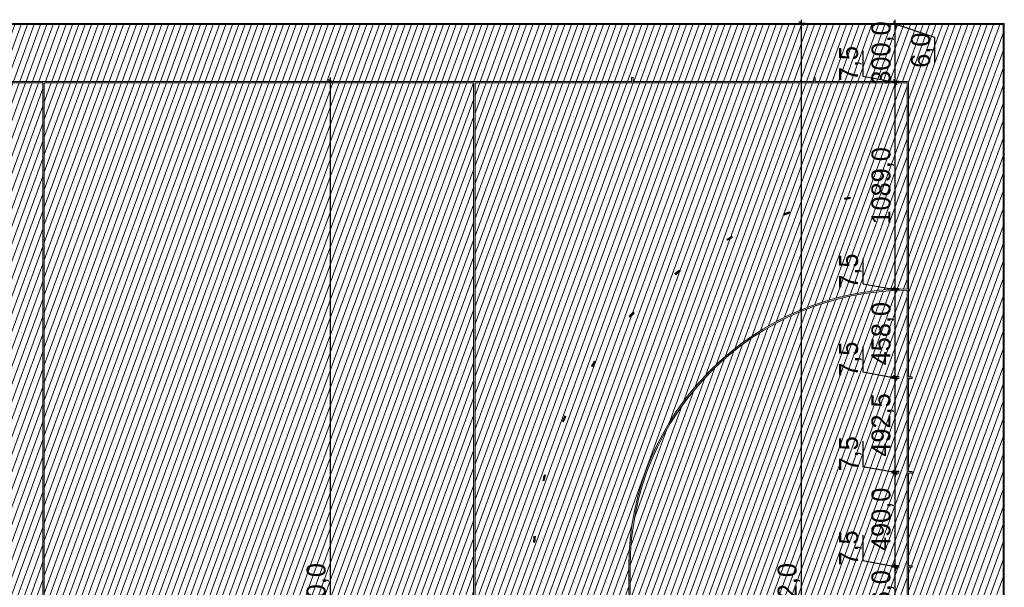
# Model space of a CAD drawing. Header units: millimetres. Extents: x 1962 to 3194, y -795 to -219.
# Tile 199 of 256: x 2516 to 2569, y -353 to -323. Entities that reach past the tile are written whole.
import ezdxf

# ---------------------------------------------------------------- set-up
doc = ezdxf.new("R2010")
doc.units = ezdxf.units.MM
doc.layers.get('0').update_dxf_attribs({"lineweight": 5})
doc.layers.get('Defpoints').update_dxf_attribs({"lineweight": 9})
for name, color, linetype, lineweight in [('A_boisko kolory', 78, 'Continuous', 9), ('A_boisko linie gry', 56, 'Continuous', 9), ('A_boisko wyposażenie', 40, 'Continuous', 9), ('A_hatch nawierzchnia', 253, 'Continuous', 9), ('A_wymiary boisko', 64, 'Continuous', 9)]:
    doc.layers.add(name, color=color, linetype=linetype, lineweight=lineweight)
doc.styles.add('wymiary pzt', font='txt')
doc.dimstyles.new('wymiary boisko', dxfattribs={"dimtxt": 1, "dimasz": 0.2, "dimexe": 0.2, "dimexo": 0.2, "dimgap": 0.05, "dimtad": 1, "dimdec": 1, "dimlfac": 100, "dimzin": 0, "dimtxsty": 'wymiary pzt', "dimblk": 'OBLIQUE', "dimcen": 1, "dimdle": 0.2, "dimadec": 1, "dimazin": 0, "dimtfac": 1, "dimtmove": 0, "dimatfit": 3, "dimfxl": 0, "dimarcsym": 0})
pattern_1 = [(69.978194, (262.56172, -750.5602), (-0.298311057, 0.108704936), [])]

# ---------------------------------------------------------------- blocks, each defined once
blk = doc.blocks.new('zw$62AA')
at = {"layer": 'A_boisko linie gry'}
for p, q in [((49.663, 4.075), (49.663, 58.925)), ((49.737, 4.075), (49.737, 58.925)), ((72.425, 4.075), (72.425, 58.925)), ((72.5, 4.075), (72.5, 58.925)), ((80.77, 59.2), (80.77, 59)), ((80.77, 59.2), (80.845, 59.2)), ((80.845, 59.2), (80.845, 59)), ((90.4, 59.2), (90.4, 59)), ((90.4, 59.2), (90.475, 59.2)), ((90.475, 59.2), (90.475, 59)), ((92.014, 52.831), (92.027, 52.757)), ((92.31, 52.879), (92.322, 52.805)), ((89.103, 52.106), (89.127, 52.035)), ((88.819, 52.009), (88.844, 51.938)), ((85.805, 50.668), (85.841, 50.602)), ((86.069, 50.811), (86.104, 50.744)), ((83.292, 49.029), (83.338, 48.969)), ((83.056, 48.845), (83.102, 48.786)), ((80.648, 46.59), (80.703, 46.539)), ((80.851, 46.811), (80.905, 46.76)), ((78.811, 44.217), (78.874, 44.176)), ((78.648, 43.966), (78.711, 43.925)), ((95.6, 43.38), (95.4, 43.38)), ((95.6, 43.305), (95.4, 43.305)), ((95.6, 43.38), (95.6, 43.305)), ((77.231, 41.321), (77.3, 41.291)), ((77.112, 41.046), (77.181, 41.017)), ((76.155, 38.203), (76.228, 38.184)), ((95.6, 38.38), (95.4, 38.38)), ((95.6, 38.305), (95.4, 38.305)), ((95.6, 38.38), (95.6, 38.305)), ((76.083, 37.912), (76.156, 37.894)), ((75.612, 34.949), (75.686, 34.943)), ((75.589, 34.65), (75.664, 34.645)), ((95.6, 33.405), (95.4, 33.405)), ((95.6, 33.33), (95.4, 33.33))]:
    blk.add_line(p, q, dxfattribs=at)
for points in [[(-1.06, 62.06), (100.46, 62.06), (100.46, 0.94), (-1.06, 0.94)], [(-1, 62), (100.4, 62), (100.4, 1), (-1, 1)]]:
    blk.add_lwpolyline(points, close=True, dxfattribs=at)
for points in [[(49.7, 59), (18.63, 59)], [(49.663, 58.925), (26.975, 58.925)], [(49.7, 59), (80.77, 59)], [(49.737, 58.925), (72.425, 58.925)], [(72.5, 58.925), (95.325, 58.925), (95.325, 48.035)], [(80.845, 59), (90.4, 59)], [(90.475, 59), (95.4, 59), (95.4, 43.38)], [(95.325, 47.96), (95.325, 15.04)], [(95.4, 43.305), (95.4, 38.38)], [(95.4, 38.305), (95.4, 33.405)], [(95.4, 33.33), (95.4, 29.67)], [(95.6, 33.405), (95.6, 33.33)]]:
    blk.add_lwpolyline(points, dxfattribs=at)
for points in [[(92.31, 52.879, 0.003792), (92.014, 52.831)], [(92.322, 52.805, 0.003792), (92.027, 52.757)], [(89.103, 52.106, 0.003792), (88.819, 52.009)], [(89.127, 52.035, 0.003792), (88.844, 51.938)], [(86.069, 50.811, 0.003792), (85.805, 50.668)], [(86.104, 50.744, 0.003792), (85.841, 50.602)], [(83.292, 49.029, 0.003792), (83.056, 48.845)], [(83.338, 48.969, 0.003792), (83.102, 48.786)], [(95.325, 14.965, -0.414211), (80.62, 29.67), (80.62, 33.33, -0.414211), (95.325, 48.035)], [(95.325, 15.04, -0.41421), (80.695, 29.67), (80.695, 33.33, -0.41421), (95.325, 47.96)], [(80.851, 46.811, 0.003792), (80.648, 46.59)], [(80.905, 46.76, 0.003792), (80.703, 46.539)], [(78.811, 44.217, 0.003792), (78.648, 43.966)], [(78.874, 44.176, 0.003792), (78.711, 43.925)], [(77.231, 41.321, 0.003792), (77.112, 41.046)], [(77.3, 41.291, 0.003792), (77.181, 41.017)], [(76.155, 38.203, 0.003792), (76.083, 37.912)], [(76.228, 38.184, 0.003792), (76.156, 37.894)], [(75.612, 34.949, 0.003792), (75.589, 34.65)], [(75.686, 34.943, 0.003792), (75.664, 34.645)]]:
    blk.add_lwpolyline(points, format="xyb", dxfattribs=at)
blk = doc.blocks.new('_Oblique')
at = {"color": 0, "linetype": 'ByBlock', "lineweight": -2}
blk.add_line((-0.5, -0.5), (0.5, 0.5), dxfattribs=at)
blk = doc.blocks.new('*D233')
at = {"layer": 'A_wymiary boisko', "color": 0, "lineweight": -2}
for p, q in [((2562.953, -351.544), (2562.553, -351.544)), ((2562.753, -355.404), (2562.753, -351.344)), ((2562.953, -355.204), (2562.553, -355.204))]:
    blk.add_line(p, q, dxfattribs=at)
at = {"layer": 'Defpoints', "color": 0}
for p in [(2562.753, -351.544), (2563.451, -351.544), (2563.451, -355.204)]:
    blk.add_point(p, dxfattribs=at)
at = {"layer": 'A_wymiary boisko', "color": 0, "lineweight": -2, "xscale": 0.2, "yscale": 0.2, "zscale": 0.2}
for p, rotation in [((2562.753, -351.544), 90), ((2562.753, -355.204), 270)]:
    blk.add_blockref('_Oblique', p, dxfattribs=dict(at, rotation=rotation))
at = {"layer": 'A_wymiary boisko', "color": 0, "insert": (2562.085, -353.374), "char_height": 1, "attachment_point": 5, "rotation": 90, "style": 'wymiary pzt'}
blk.add_mtext('366,0', dxfattribs=at)
blk = doc.blocks.new('*D234')
at = {"layer": 'A_wymiary boisko', "color": 0, "lineweight": -2}
for p, q in [((2561.041, -349.86), (2561.041, -351.2)), ((2561.041, -351.2), (2562.753, -351.506)), ((2562.953, -351.469), (2562.553, -351.469)), ((2562.953, -351.544), (2562.553, -351.544)), ((2562.753, -351.469), (2562.753, -351.269)), ((2562.753, -351.544), (2562.753, -351.469)), ((2562.753, -351.544), (2562.753, -351.744))]:
    blk.add_line(p, q, dxfattribs=at)
at = {"layer": 'Defpoints', "color": 0}
for p in [(2562.753, -351.469), (2563.451, -351.469), (2563.451, -351.544)]:
    blk.add_point(p, dxfattribs=at)
at = {"layer": 'A_wymiary boisko', "color": 0, "lineweight": -2, "xscale": 0.2, "yscale": 0.2, "zscale": 0.2}
for p, rotation in [((2562.753, -351.469), 270), ((2562.753, -351.544), 90)]:
    blk.add_blockref('_Oblique', p, dxfattribs=dict(at, rotation=rotation))
at = {"layer": 'A_wymiary boisko', "color": 0, "insert": (2560.378, -350.53), "char_height": 1, "attachment_point": 5, "rotation": 90, "style": 'wymiary pzt'}
blk.add_mtext('7,5', dxfattribs=at)
blk = doc.blocks.new('*D235')
at = {"layer": 'A_wymiary boisko', "color": 0, "lineweight": -2}
for p, q in [((2562.753, -351.669), (2562.753, -346.369)), ((2562.953, -346.569), (2562.553, -346.569)), ((2562.953, -351.469), (2562.553, -351.469))]:
    blk.add_line(p, q, dxfattribs=at)
at = {"layer": 'Defpoints', "color": 0}
for p in [(2562.753, -346.569), (2563.451, -346.569), (2563.451, -351.469)]:
    blk.add_point(p, dxfattribs=at)
at = {"layer": 'A_wymiary boisko', "color": 0, "lineweight": -2, "xscale": 0.2, "yscale": 0.2, "zscale": 0.2}
for p, rotation in [((2562.753, -346.569), 90), ((2562.753, -351.469), 270)]:
    blk.add_blockref('_Oblique', p, dxfattribs=dict(at, rotation=rotation))
at = {"layer": 'A_wymiary boisko', "color": 0, "insert": (2562.085, -349.019), "char_height": 1, "attachment_point": 5, "rotation": 90, "style": 'wymiary pzt'}
blk.add_mtext('490,0', dxfattribs=at)
blk = doc.blocks.new('*D236')
at = {"layer": 'A_wymiary boisko', "color": 0, "lineweight": -2}
for p, q in [((2561.041, -344.885), (2561.041, -346.225)), ((2561.041, -346.225), (2562.753, -346.531)), ((2562.753, -346.494), (2562.753, -346.294)), ((2562.953, -346.494), (2562.553, -346.494)), ((2562.953, -346.569), (2562.553, -346.569)), ((2562.753, -346.569), (2562.753, -346.494)), ((2562.753, -346.569), (2562.753, -346.769))]:
    blk.add_line(p, q, dxfattribs=at)
at = {"layer": 'Defpoints', "color": 0}
for p in [(2562.753, -346.494), (2563.451, -346.494), (2563.451, -346.569)]:
    blk.add_point(p, dxfattribs=at)
at = {"layer": 'A_wymiary boisko', "color": 0, "lineweight": -2, "xscale": 0.2, "yscale": 0.2, "zscale": 0.2}
for p, rotation in [((2562.753, -346.494), 270), ((2562.753, -346.569), 90)]:
    blk.add_blockref('_Oblique', p, dxfattribs=dict(at, rotation=rotation))
at = {"layer": 'A_wymiary boisko', "color": 0, "insert": (2560.378, -345.555), "char_height": 1, "attachment_point": 5, "rotation": 90, "style": 'wymiary pzt'}
blk.add_mtext('7,5', dxfattribs=at)
blk = doc.blocks.new('*D237')
at = {"layer": 'A_wymiary boisko', "color": 0, "lineweight": -2}
for p, q in [((2562.953, -341.569), (2562.553, -341.569)), ((2562.753, -346.694), (2562.753, -341.369)), ((2562.953, -346.494), (2562.553, -346.494))]:
    blk.add_line(p, q, dxfattribs=at)
at = {"layer": 'Defpoints', "color": 0}
for p in [(2562.753, -341.569), (2563.451, -341.569), (2563.451, -346.494)]:
    blk.add_point(p, dxfattribs=at)
at = {"layer": 'A_wymiary boisko', "color": 0, "lineweight": -2, "xscale": 0.2, "yscale": 0.2, "zscale": 0.2}
for p, rotation in [((2562.753, -341.569), 90), ((2562.753, -346.494), 270)]:
    blk.add_blockref('_Oblique', p, dxfattribs=dict(at, rotation=rotation))
at = {"layer": 'A_wymiary boisko', "color": 0, "insert": (2562.085, -344.031), "char_height": 1, "attachment_point": 5, "rotation": 90, "style": 'wymiary pzt'}
blk.add_mtext('492,5', dxfattribs=at)
blk = doc.blocks.new('*D238')
at = {"layer": 'A_wymiary boisko', "color": 0, "lineweight": -2}
for p, q in [((2561.041, -339.885), (2561.041, -341.225)), ((2561.041, -341.225), (2562.753, -341.531)), ((2562.953, -341.494), (2562.553, -341.494)), ((2562.953, -341.569), (2562.553, -341.569)), ((2562.753, -341.494), (2562.753, -341.294)), ((2562.753, -341.569), (2562.753, -341.494)), ((2562.753, -341.569), (2562.753, -341.769))]:
    blk.add_line(p, q, dxfattribs=at)
at = {"layer": 'Defpoints', "color": 0}
for p in [(2562.753, -341.494), (2563.451, -341.494), (2563.451, -341.569)]:
    blk.add_point(p, dxfattribs=at)
at = {"layer": 'A_wymiary boisko', "color": 0, "lineweight": -2, "xscale": 0.2, "yscale": 0.2, "zscale": 0.2}
for p, rotation in [((2562.753, -341.494), 270), ((2562.753, -341.569), 90)]:
    blk.add_blockref('_Oblique', p, dxfattribs=dict(at, rotation=rotation))
at = {"layer": 'A_wymiary boisko', "color": 0, "insert": (2560.378, -340.555), "char_height": 1, "attachment_point": 5, "rotation": 90, "style": 'wymiary pzt'}
blk.add_mtext('7,5', dxfattribs=at)
blk = doc.blocks.new('*D239')
at = {"layer": 'A_wymiary boisko', "color": 0, "lineweight": -2}
for p, q in [((2562.953, -336.914), (2562.553, -336.914)), ((2562.753, -341.694), (2562.753, -336.714)), ((2562.953, -341.494), (2562.553, -341.494))]:
    blk.add_line(p, q, dxfattribs=at)
at = {"layer": 'Defpoints', "color": 0}
for p in [(2562.753, -336.914), (2563.376, -336.914), (2563.451, -341.494)]:
    blk.add_point(p, dxfattribs=at)
at = {"layer": 'A_wymiary boisko', "color": 0, "lineweight": -2, "xscale": 0.2, "yscale": 0.2, "zscale": 0.2}
for p, rotation in [((2562.753, -336.914), 90), ((2562.753, -341.494), 270)]:
    blk.add_blockref('_Oblique', p, dxfattribs=dict(at, rotation=rotation))
at = {"layer": 'A_wymiary boisko', "color": 0, "insert": (2562.085, -339.204), "char_height": 1, "attachment_point": 5, "rotation": 90, "style": 'wymiary pzt'}
blk.add_mtext('458,0', dxfattribs=at)
blk = doc.blocks.new('*D240')
at = {"layer": 'A_wymiary boisko', "color": 0, "lineweight": -2}
for p, q in [((2561.041, -335.231), (2561.041, -336.57)), ((2561.041, -336.57), (2562.753, -336.876)), ((2562.953, -336.839), (2562.553, -336.839)), ((2562.953, -336.914), (2562.553, -336.914)), ((2562.753, -336.839), (2562.753, -336.639)), ((2562.753, -336.914), (2562.753, -336.839)), ((2562.753, -336.914), (2562.753, -337.114))]:
    blk.add_line(p, q, dxfattribs=at)
at = {"layer": 'Defpoints', "color": 0}
for p in [(2562.753, -336.839), (2563.376, -336.839), (2563.376, -336.914)]:
    blk.add_point(p, dxfattribs=at)
at = {"layer": 'A_wymiary boisko', "color": 0, "lineweight": -2, "xscale": 0.2, "yscale": 0.2, "zscale": 0.2}
for p, rotation in [((2562.753, -336.839), 270), ((2562.753, -336.914), 90)]:
    blk.add_blockref('_Oblique', p, dxfattribs=dict(at, rotation=rotation))
at = {"layer": 'A_wymiary boisko', "color": 0, "insert": (2560.378, -335.9), "char_height": 1, "attachment_point": 5, "rotation": 90, "style": 'wymiary pzt'}
blk.add_mtext('7,5', dxfattribs=at)
blk = doc.blocks.new('*D241')
at = {"layer": 'A_wymiary boisko', "color": 0, "lineweight": -2}
for p, q in [((2562.953, -325.949), (2562.553, -325.949)), ((2562.753, -337.039), (2562.753, -325.749)), ((2562.953, -336.839), (2562.553, -336.839))]:
    blk.add_line(p, q, dxfattribs=at)
at = {"layer": 'Defpoints', "color": 0}
for p in [(2562.753, -325.949), (2563.376, -325.949), (2563.376, -336.839)]:
    blk.add_point(p, dxfattribs=at)
at = {"layer": 'A_wymiary boisko', "color": 0, "lineweight": -2, "xscale": 0.2, "yscale": 0.2, "zscale": 0.2}
for p, rotation in [((2562.753, -325.949), 90), ((2562.753, -336.839), 270)]:
    blk.add_blockref('_Oblique', p, dxfattribs=dict(at, rotation=rotation))
at = {"layer": 'A_wymiary boisko', "color": 0, "insert": (2562.085, -331.394), "char_height": 1, "attachment_point": 5, "rotation": 90, "style": 'wymiary pzt'}
blk.add_mtext('1089,0', dxfattribs=at)
blk = doc.blocks.new('*D242')
at = {"layer": 'A_wymiary boisko', "color": 0, "lineweight": -2}
for p, q in [((2561.041, -324.265), (2561.041, -325.605)), ((2561.041, -325.605), (2562.753, -325.911)), ((2562.953, -325.874), (2562.553, -325.874)), ((2562.953, -325.949), (2562.553, -325.949)), ((2562.753, -325.874), (2562.753, -325.674)), ((2562.753, -325.949), (2562.753, -325.874)), ((2562.753, -325.949), (2562.753, -326.149))]:
    blk.add_line(p, q, dxfattribs=at)
at = {"layer": 'Defpoints', "color": 0}
for p in [(2562.753, -325.874), (2563.376, -325.949), (2563.451, -325.874)]:
    blk.add_point(p, dxfattribs=at)
at = {"layer": 'A_wymiary boisko', "color": 0, "lineweight": -2, "xscale": 0.2, "yscale": 0.2, "zscale": 0.2}
for p, rotation in [((2562.753, -325.874), 270), ((2562.753, -325.949), 90)]:
    blk.add_blockref('_Oblique', p, dxfattribs=dict(at, rotation=rotation))
at = {"layer": 'A_wymiary boisko', "color": 0, "insert": (2560.378, -324.935), "char_height": 1, "attachment_point": 5, "rotation": 90, "style": 'wymiary pzt'}
blk.add_mtext('7,5', dxfattribs=at)
blk = doc.blocks.new('*D243')
at = {"layer": 'A_wymiary boisko', "color": 0, "lineweight": -2}
for p, q in [((2562.553, -322.874), (2562.553, -322.874)), ((2562.753, -326.074), (2562.753, -322.674)), ((2562.953, -325.874), (2562.553, -325.874))]:
    blk.add_line(p, q, dxfattribs=at)
at = {"layer": 'Defpoints', "color": 0}
for p in [(2562.753, -322.874), (2562.753, -322.874), (2563.451, -325.874)]:
    blk.add_point(p, dxfattribs=at)
at = {"layer": 'A_wymiary boisko', "color": 0, "lineweight": -2, "xscale": 0.2, "yscale": 0.2, "zscale": 0.2}
for p, rotation in [((2562.753, -322.874), 90), ((2562.753, -325.874), 270)]:
    blk.add_blockref('_Oblique', p, dxfattribs=dict(at, rotation=rotation))
at = {"layer": 'A_wymiary boisko', "color": 0, "insert": (2562.085, -324.374), "char_height": 1, "attachment_point": 5, "rotation": 90, "style": 'wymiary pzt'}
blk.add_mtext('300,0', dxfattribs=at)
blk = doc.blocks.new('*D244')
at = {"layer": 'A_wymiary boisko', "color": 0, "lineweight": -2}
for p, q in [((2562.553, -322.814), (2562.553, -322.814)), ((2562.553, -322.874), (2562.553, -322.874)), ((2562.753, -322.814), (2562.753, -322.614)), ((2562.753, -322.874), (2562.753, -322.814)), ((2564.845, -323.55), (2562.753, -322.844)), ((2562.753, -322.874), (2562.753, -323.074)), ((2564.845, -324.9), (2564.845, -323.55))]:
    blk.add_line(p, q, dxfattribs=at)
at = {"layer": 'Defpoints', "color": 0}
for p in [(2562.753, -322.814), (2562.753, -322.814), (2562.753, -322.874)]:
    blk.add_point(p, dxfattribs=at)
at = {"layer": 'A_wymiary boisko', "color": 0, "lineweight": -2, "xscale": 0.2, "yscale": 0.2, "zscale": 0.2}
for p, rotation in [((2562.753, -322.814), 270), ((2562.753, -322.874), 90)]:
    blk.add_blockref('_Oblique', p, dxfattribs=dict(at, rotation=rotation))
at = {"layer": 'A_wymiary boisko', "color": 0, "insert": (2564.177, -324.225), "char_height": 1, "attachment_point": 5, "rotation": 90, "style": 'wymiary pzt'}
blk.add_mtext('6,0', dxfattribs=at)
blk = doc.blocks.new('*D248')
at = {"layer": 'A_wymiary boisko', "color": 0, "lineweight": -2}
for p, q in [((2533.115, -325.874), (2532.715, -325.874)), ((2532.915, -381.074), (2532.915, -325.674)), ((2533.115, -380.874), (2532.715, -380.874))]:
    blk.add_line(p, q, dxfattribs=at)
at = {"layer": 'Defpoints', "color": 0}
for p in [(2532.915, -325.874), (2539.36, -325.874), (2539.36, -380.874)]:
    blk.add_point(p, dxfattribs=at)
at = {"layer": 'A_wymiary boisko', "color": 0, "lineweight": -2, "xscale": 0.2, "yscale": 0.2, "zscale": 0.2}
for p, rotation in [((2532.915, -325.874), 90.0000000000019), ((2532.915, -380.874), 270.0000000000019)]:
    blk.add_blockref('_Oblique', p, dxfattribs=dict(at, rotation=rotation))
at = {"layer": 'A_wymiary boisko', "color": 0, "insert": (2532.247, -353.374), "char_height": 1, "attachment_point": 5, "rotation": 90, "style": 'wymiary pzt'}
blk.add_mtext('5500,0', dxfattribs=at)
blk = doc.blocks.new('*D250')
at = {"layer": 'A_wymiary boisko', "color": 0, "lineweight": -2}
for p, q in [((2557.998, -322.814), (2557.598, -322.814)), ((2557.798, -384.134), (2557.798, -322.614)), ((2557.998, -383.934), (2557.598, -383.934))]:
    blk.add_line(p, q, dxfattribs=at)
at = {"layer": 'Defpoints', "color": 0}
for p in [(2557.798, -322.814), (2568.511, -322.814), (2568.511, -383.934)]:
    blk.add_point(p, dxfattribs=at)
at = {"layer": 'A_wymiary boisko', "color": 0, "lineweight": -2, "xscale": 0.2, "yscale": 0.2, "zscale": 0.2}
for p, rotation in [((2557.798, -322.814), 89.99999999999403), ((2557.798, -383.934), 269.999999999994)]:
    blk.add_blockref('_Oblique', p, dxfattribs=dict(at, rotation=rotation))
at = {"layer": 'A_wymiary boisko', "color": 0, "insert": (2557.129, -353.374), "char_height": 1, "attachment_point": 5, "rotation": 90, "style": 'wymiary pzt'}
blk.add_mtext('6112,0', dxfattribs=at)

msp = doc.modelspace()

# ---------------------------------------------------------------- hatches: boundary and pattern name
at = {"layer": 'A_boisko kolory'}
h = msp.add_hatch(dxfattribs=at)
h.set_pattern_fill('LINE', color=233, scale=0.1, angle=69.97819)
h.set_pattern_definition(pattern_1)
h.paths.add_polyline_path([(2467.0507, -383.8739), (2568.4507, -383.8739), (2568.4507, -322.8739), (2467.0507, -322.8739)])
h.paths.add_polyline_path([(2472.0507, -380.8739), (2476.9757, -380.8739), (2476.9757, -381.0739), (2477.0507, -381.0739), (2477.0507, -380.8739), (2486.6057, -380.8739), (2486.6057, -381.0739), (2486.6807, -381.0739), (2486.6807, -380.8739), (2548.8207, -380.8739), (2548.8207, -381.0739), (2548.8957, -381.0739), (2548.8957, -380.8739), (2558.4507, -380.8739), (2558.4507, -381.0739), (2558.5257, -381.0739), (2558.5257, -380.8739), (2563.4507, -380.8739), (2563.4507, -365.2539), (2563.6507, -365.2539), (2563.6507, -365.1789), (2563.4507, -365.1789), (2563.4507, -360.2539), (2563.6507, -360.2539), (2563.6507, -360.1789), (2563.4507, -360.1789), (2563.4507, -355.2789), (2563.6507, -355.2789), (2563.6507, -355.2039), (2563.4507, -355.2039), (2563.4507, -351.5439), (2563.6507, -351.5439), (2563.6507, -351.4689), (2563.4507, -351.4689), (2563.4507, -346.5689), (2563.6507, -346.5689), (2563.6507, -346.4939), (2563.4507, -346.4939), (2563.4507, -341.5689), (2563.6507, -341.5689), (2563.6507, -341.4939), (2563.4507, -341.4939), (2563.4507, -325.8739), (2558.5257, -325.8739), (2558.5257, -325.6739), (2558.4507, -325.6739), (2558.4507, -325.8739), (2548.8957, -325.8739), (2548.8957, -325.6739), (2548.8207, -325.6739), (2548.8207, -325.8739), (2486.6807, -325.8739), (2486.6807, -325.6739), (2486.6057, -325.6739), (2486.6057, -325.8739), (2477.0507, -325.8739), (2477.0507, -325.6739), (2476.9757, -325.6739), (2476.9757, -325.8739), (2472.0507, -325.8739), (2472.0507, -341.4939), (2471.8507, -341.4939), (2471.8507, -341.5689), (2472.0507, -341.5689), (2472.0507, -346.4939), (2471.8507, -346.4939), (2471.8507, -346.5689), (2472.0507, -346.5689), (2472.0507, -351.4689), (2471.8507, -351.4689), (2471.8507, -351.5439), (2472.0507, -351.5439), (2472.0507, -355.2039), (2471.8507, -355.2039), (2471.8507, -355.2789), (2472.0507, -355.2789), (2472.0507, -360.1789), (2471.8507, -360.1789), (2471.8507, -360.2539), (2472.0507, -360.2539), (2472.0507, -365.1789), (2471.8507, -365.1789), (2471.8507, -365.2539), (2472.0507, -365.2539)], flags=16)
h.paths.add_polyline_path([(2504.7003, -325.1066), (2499.8731, -325.1066), (2499.8731, -323.6721), (2504.7003, -323.6721)])
h.paths.add_polyline_path([(2522.0994, -381.6985), (2526.9265, -381.6985), (2526.9265, -383.133), (2522.0994, -383.133)])
h = msp.add_hatch(dxfattribs=at)
h.set_pattern_fill('LINE', color=150, scale=0.1, angle=69.97819, style=2)
h.set_pattern_definition(pattern_1)
h.paths.add_polyline_path([(2495.0257, -380.7989), (2517.7132, -380.7989), (2517.7132, -325.9489), (2495.0257, -325.9489)])
h.paths.add_polyline_path([(2511.0702, -339.0742), (2506.243, -339.0742), (2506.243, -337.6397), (2511.0702, -337.6397)])
h = msp.add_hatch(dxfattribs=at)
h.set_pattern_fill('LINE', color=150, scale=0.1, angle=69.97819, style=2)
h.set_pattern_definition(pattern_1)
h.paths.add_polyline_path([(2517.7882, -380.7989), (2540.4757, -380.7989), (2540.4757, -325.9489), (2517.7882, -325.9489)])
h = msp.add_hatch(dxfattribs=at)
h.set_pattern_fill('LINE', color=150, scale=0.1, angle=69.97819, style=2)
h.set_pattern_definition(pattern_1)
h.paths.add_polyline_path([(2540.5507, -380.7989), (2563.3757, -380.7989), (2563.3757, -369.9087, -0.4142109), (2548.6709, -355.2038), (2548.6709, -351.5439, -0.4142109), (2563.3757, -336.839), (2563.3757, -325.9489), (2540.5507, -325.9489)])
h.paths.add_polyline_path([(2545.1629, -343.8279), (2545.232, -343.8571, -0.0037918), (2545.3507, -343.5828), (2545.282, -343.5525, 0.0037918)], flags=16)
h.paths.add_polyline_path([(2556.8699, -373.8832, 0.0037918), (2557.1539, -373.9797), (2557.1775, -373.9085, -0.0037918), (2556.8945, -373.8123)], flags=16)
h.paths.add_polyline_path([(2543.6399, -350.2242), (2543.7148, -350.2292, -0.0037918), (2543.737, -349.9311), (2543.6622, -349.925, 0.0037918)], flags=16)
h.paths.add_polyline_path([(2546.6987, -340.9081), (2546.7619, -340.9484, -0.0037918), (2546.9246, -340.6977), (2546.8619, -340.6564, 0.0037918)], flags=16)
h.paths.add_polyline_path([(2544.1338, -346.9623), (2544.2068, -346.9797, -0.0037918), (2544.2782, -346.6895), (2544.2055, -346.671, 0.0037918)], flags=16)
h.paths.add_polyline_path([(2553.8557, -372.542, 0.0037918), (2554.1198, -372.6844), (2554.1549, -372.6181, -0.0037918), (2553.8918, -372.4763)], flags=16)
h.paths.add_polyline_path([(2560.065, -374.7047, 0.0037918), (2560.3611, -374.7527), (2560.3726, -374.6785, -0.0037918), (2560.0776, -374.6308), (2560.065, -374.7047)], flags=16)
h.paths.add_polyline_path([(2551.1064, -370.7186, 0.0037918), (2551.3431, -370.9029), (2551.3888, -370.8433, -0.0037918), (2551.1529, -370.6597)], flags=16)
h.paths.add_polyline_path([(2543.5959, -353.5239), (2543.6709, -353.5239), (2543.6709, -353.2239), (2543.5959, -353.2239)], flags=16)
h.paths.add_polyline_path([(2548.6984, -368.4635, 0.0037918), (2548.9012, -368.6846), (2548.9561, -368.6335, -0.0037918), (2548.7541, -368.4132)], flags=16)
h.paths.add_polyline_path([(2548.6984, -338.2842), (2548.7541, -338.3345, -0.0037918), (2548.9561, -338.1142), (2548.9012, -338.0631, 0.0037918)], flags=16)
h.paths.add_polyline_path([(2543.6622, -356.8227), (2543.737, -356.8166, -0.0037918), (2543.7148, -356.5185), (2543.6399, -356.5235, 0.0037918)], flags=16)
h.paths.add_polyline_path([(2560.0776, -332.117, -0.0037918), (2560.3726, -332.0692), (2560.3611, -331.9951, 0.0037918), (2560.065, -332.043)], flags=16)
h.paths.add_polyline_path([(2551.1064, -336.0291), (2551.1529, -336.088, -0.0037918), (2551.3888, -335.9044), (2551.3431, -335.8448, 0.0037918)], flags=16)
h.paths.add_polyline_path([(2544.2055, -360.0767), (2544.2782, -360.0582, -0.0037918), (2544.2068, -359.768), (2544.1338, -359.7854, 0.0037918)], flags=16)
h.paths.add_polyline_path([(2546.6987, -365.8396, 0.0037918), (2546.8619, -366.0913), (2546.9246, -366.05, -0.0037918), (2546.7619, -365.7993)], flags=16)
h.paths.add_polyline_path([(2556.8945, -332.9354, -0.0037918), (2557.1775, -332.8392), (2557.1539, -332.768, 0.0037918), (2556.8699, -332.8645)], flags=16)
h.paths.add_polyline_path([(2545.282, -363.1952), (2545.3507, -363.1649, -0.0037918), (2545.232, -362.8906), (2545.1629, -362.9198, 0.0037918)], flags=16)
h.paths.add_polyline_path([(2553.8557, -334.2057), (2553.8918, -334.2714, -0.0037918), (2554.1549, -334.1296), (2554.1198, -334.0633, 0.0037918)], flags=16)
h = msp.add_hatch(dxfattribs=at)
h.set_pattern_fill('LINE', color=150, scale=0.1, angle=69.97819, style=2)
h.set_pattern_definition(pattern_1)
h.paths.add_polyline_path([(2548.7459, -355.2039, 0.4142097), (2563.3757, -369.8337), (2563.3757, -336.914, 0.4142097), (2548.7459, -351.5439)])
h.paths.add_polyline_path([(2557.0437, -353.3422, 1), (2556.9077, -353.4055, 1)], flags=16)
h.paths.add_polyline_path([(2551.7614, -358.0327), (2551.7614, -356.5982), (2556.5885, -356.5982), (2556.5885, -358.0327)])
at = {"layer": 'A_hatch nawierzchnia'}
h = msp.add_hatch(color=255, dxfattribs=at)
h.dxf.hatch_style = 1
h.paths.add_polyline_path([(2472.0507, -380.8739), (2476.9757, -380.8739), (2476.9757, -381.0739), (2477.0507, -381.0739), (2477.0507, -380.8739), (2486.6057, -380.8739), (2486.6057, -381.0739), (2486.6807, -381.0739), (2486.6807, -380.8739), (2548.8207, -380.8739), (2548.8207, -381.0739), (2548.8957, -381.0739), (2548.8957, -380.8739), (2558.4507, -380.8739), (2558.4507, -381.0739), (2558.5257, -381.0739), (2558.5257, -380.8739), (2563.4507, -380.8739), (2563.4507, -365.2539), (2563.6507, -365.2539), (2563.6507, -365.1789), (2563.4507, -365.1789), (2563.4507, -360.2539), (2563.6507, -360.2539), (2563.6507, -360.1789), (2563.4507, -360.1789), (2563.4507, -355.2789), (2563.6507, -355.2789), (2563.6507, -355.2039), (2564.9507, -355.2039), (2564.9507, -351.5439), (2563.6507, -351.5439), (2563.6507, -351.4689), (2563.4507, -351.4689), (2563.4507, -346.5689), (2563.6507, -346.5689), (2563.6507, -346.4939), (2563.4507, -346.4939), (2563.4507, -341.5689), (2563.6507, -341.5689), (2563.6507, -341.4939), (2563.4507, -341.4939), (2563.4507, -325.8739), (2558.5257, -325.8739), (2558.5257, -325.6739), (2558.4507, -325.6739), (2558.4507, -325.8739), (2548.8957, -325.8739), (2548.8957, -325.6739), (2548.8207, -325.6739), (2548.8207, -325.8739), (2486.6807, -325.8739), (2486.6807, -325.6739), (2486.6057, -325.6739), (2486.6057, -325.8739), (2477.0507, -325.8739), (2477.0507, -325.6739), (2476.9757, -325.6739), (2476.9757, -325.8739), (2472.0507, -325.8739), (2472.0507, -341.4939), (2471.8507, -341.4939), (2471.8507, -341.5689), (2472.0507, -341.5689), (2472.0507, -346.4939), (2471.8507, -346.4939), (2471.8507, -346.5689), (2472.0507, -346.5689), (2472.0507, -351.4689), (2471.8507, -351.4689), (2471.8507, -351.5439), (2470.5507, -351.5439), (2470.5507, -355.2039), (2471.8507, -355.2039), (2471.8507, -355.2789), (2472.0507, -355.2789), (2472.0507, -360.1789), (2471.8507, -360.1789), (2471.8507, -360.2539), (2472.0507, -360.2539), (2472.0507, -365.1789), (2471.8507, -365.1789), (2471.8507, -365.2539), (2472.0507, -365.2539)])
h.paths.add_polyline_path([(2472.1257, -380.7989), (2494.9507, -380.7989), (2494.9507, -325.9489), (2472.1257, -325.9489), (2472.1257, -336.839, -0.4142109), (2486.8305, -351.5439), (2486.8305, -355.2038, -0.4142109), (2472.1257, -369.9087)], flags=16)
h.paths.add_polyline_path([(2540.5507, -380.7989), (2563.3757, -380.7989), (2563.3757, -369.9087, -0.4142109), (2548.6709, -355.2038), (2548.6709, -351.5439, -0.4142109), (2563.3757, -336.839), (2563.3757, -325.9489), (2540.5507, -325.9489)], flags=16)
h.paths.add_polyline_path([(2495.0257, -380.7989), (2517.7132, -380.7989), (2517.7132, -325.9489), (2495.0257, -325.9489)], flags=16)
h.paths.add_polyline_path([(2517.7882, -380.7989), (2540.4757, -380.7989), (2540.4757, -325.9489), (2517.7882, -325.9489)], flags=16)
h.paths.add_polyline_path([(2548.7459, -355.2039, 0.4142097), (2563.3757, -369.8337), (2563.3757, -336.914, 0.4142097), (2548.7459, -351.5439)], flags=16)
h.paths.add_polyline_path([(2472.1257, -369.8337, 0.4142097), (2486.7555, -355.2039), (2486.7555, -351.5439, 0.4142097), (2472.1257, -336.914)], flags=16)
h.paths.add_polyline_path([(2478.5187, -353.3422, 1), (2478.3827, -353.4055, 1)], flags=0)
h.paths.add_polyline_path([(2470.5507, -355.2039), (2470.5507, -351.5439), (2471.8507, -351.5439), (2472.0507, -351.5439), (2472.0507, -355.2039), (2471.8507, -355.2039)], flags=16)
h.paths.add_polyline_path([(2563.4507, -355.2039), (2563.4507, -351.5439), (2563.6507, -351.5439), (2564.9507, -351.5439), (2564.9507, -355.2039), (2563.6507, -355.2039)], flags=16)
h = msp.add_hatch(color=255, dxfattribs=at)
h.dxf.hatch_style = 1
h.paths.add_polyline_path([(2560.0776, -332.117, -0.0037918), (2560.3726, -332.0692), (2560.3611, -331.9951, 0.0037918), (2560.065, -332.043)])
h = msp.add_hatch(color=255, dxfattribs=at)
h.dxf.hatch_style = 1
h.paths.add_polyline_path([(2556.8945, -332.9354, -0.0037918), (2557.1775, -332.8392), (2557.1539, -332.768, 0.0037918), (2556.8699, -332.8645)])
h = msp.add_hatch(color=255, dxfattribs=at)
h.dxf.hatch_style = 1
h.paths.add_polyline_path([(2553.8557, -334.2057), (2553.8918, -334.2714, -0.0037918), (2554.1549, -334.1296), (2554.1198, -334.0633, 0.0037918)])
h = msp.add_hatch(color=255, dxfattribs=at)
h.dxf.hatch_style = 1
h.paths.add_polyline_path([(2551.1064, -336.0291), (2551.1529, -336.088, -0.0037918), (2551.3888, -335.9044), (2551.3431, -335.8448, 0.0037918)])
h = msp.add_hatch(color=255, dxfattribs=at)
h.dxf.hatch_style = 1
h.paths.add_polyline_path([(2548.6984, -338.2842), (2548.7541, -338.3345, -0.0037918), (2548.9561, -338.1142), (2548.9012, -338.0631, 0.0037918)])
h = msp.add_hatch(color=255, dxfattribs=at)
h.dxf.hatch_style = 1
h.paths.add_polyline_path([(2546.6987, -340.9081), (2546.7619, -340.9484, -0.0037918), (2546.9246, -340.6977), (2546.8619, -340.6564, 0.0037918)])
h = msp.add_hatch(color=255, dxfattribs=at)
h.dxf.hatch_style = 1
h.paths.add_polyline_path([(2545.1629, -343.8279), (2545.232, -343.8571, -0.0037918), (2545.3507, -343.5828), (2545.282, -343.5525, 0.0037918)])
h = msp.add_hatch(color=255, dxfattribs=at)
h.dxf.hatch_style = 1
h.paths.add_polyline_path([(2544.1338, -346.9623), (2544.2068, -346.9797, -0.0037918), (2544.2782, -346.6895), (2544.2055, -346.671, 0.0037918)])
h = msp.add_hatch(color=255, dxfattribs=at)
h.dxf.hatch_style = 1
h.paths.add_polyline_path([(2543.6399, -350.2242), (2543.7148, -350.2292, -0.0037918), (2543.737, -349.9311), (2543.6622, -349.925, 0.0037918)])

# ---------------------------------------------------------------- linework, layer by layer
msp.add_lwpolyline([(2563.4507, -355.2039), (2563.4507, -351.5439), (2563.6507, -351.5439), (2563.6507, -351.4689), (2563.4507, -351.4689), (2563.4507, -346.5689), (2563.6507, -346.5689), (2563.6507, -346.4939), (2563.4507, -346.4939), (2563.4507, -341.5689), (2563.6507, -341.5689), (2563.6507, -341.4939), (2563.4507, -341.4939), (2563.4507, -325.8739), (2558.5257, -325.8739), (2558.5257, -325.6739), (2558.4507, -325.6739), (2558.4507, -325.8739), (2548.8957, -325.8739), (2548.8957, -325.6739), (2548.8207, -325.6739), (2548.8207, -325.8739), (2486.6807, -325.8739)], dxfattribs=at)

# ---------------------------------------------------------------- block references
at = {"layer": 'A_boisko wyposażenie', "rotation": 359.9999999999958}
msp.add_blockref('zw$62AA', (2468.0507, -384.8739), dxfattribs=at)

# ---------------------------------------------------------------- dimensions: what is measured, and where the dimension line sits
at = {"layer": 'A_wymiary boisko'}
for p1, p2, distance, picture, middle in [((2568.5107, -383.9339), (2568.5107, -322.8139), 10.7131, '*D250', (2557.1293, -353.3739)), ((2539.36, -380.8739), (2539.36, -325.8739), 6.4449, '*D248', (2532.2468, -353.3739))]:
    dim = msp.add_aligned_dim(p1=p1, p2=p2, distance=distance, dimstyle='wymiary boisko', dxfattribs=at)
    dim.commit()
    dim.dimension.update_dxf_attribs({"geometry": picture, "text_midpoint": middle})
for base, p1, p2, picture, middle in [((2562.7534, -322.8739), (2563.4507, -325.8739), (2562.7534, -322.8739), '*D243', (2562.0851, -324.3739)), ((2562.7534, -325.9489), (2563.3757, -336.839), (2563.3757, -325.9489), '*D241', (2562.0851, -331.3939)), ((2562.7534, -336.914), (2563.4507, -341.4939), (2563.3757, -336.914), '*D239', (2562.0851, -339.2039)), ((2562.7534, -341.5689), (2563.4507, -346.4939), (2563.4507, -341.5689), '*D237', (2562.0851, -344.0314)), ((2562.7534, -346.5689), (2563.4507, -351.4689), (2563.4507, -346.5689), '*D235', (2562.0851, -349.0189)), ((2562.7534, -351.5439), (2563.4507, -355.2039), (2563.4507, -351.5439), '*D233', (2562.0851, -353.3739))]:
    dim = msp.add_linear_dim(base=base, p1=p1, p2=p2, angle=90, dimstyle='wymiary boisko', override={"dimtmove": 1}, dxfattribs=at)
    dim.commit()
    dim.dimension.update_dxf_attribs({"geometry": picture, "text_midpoint": middle})
for base, p1, p2, picture, middle in [((2562.7534, -322.8139), (2562.7534, -322.8739), (2562.7534, -322.8139), '*D244', (2564.8448, -323.6002)), ((2562.7534, -325.8739), (2563.3757, -325.9489), (2563.4507, -325.8739), '*D242', (2561.0408, -325.5548)), ((2562.7534, -336.839), (2563.3757, -336.914), (2563.3757, -336.839), '*D240', (2561.0408, -336.5199)), ((2562.7534, -341.4939), (2563.4507, -341.5689), (2563.4507, -341.4939), '*D238', (2561.0408, -341.1748)), ((2562.7534, -346.4939), (2563.4507, -346.5689), (2563.4507, -346.4939), '*D236', (2561.0408, -346.1748)), ((2562.7534, -351.4689), (2563.4507, -351.5439), (2563.4507, -351.4689), '*D234', (2561.0408, -351.1498))]:
    dim = msp.add_linear_dim(base=base, p1=p1, p2=p2, angle=90, dimstyle='wymiary boisko', override={"dimtmove": 1}, dxfattribs=at)
    dim.commit()
    dim.dimension.update_dxf_attribs({"geometry": picture, "text_midpoint": middle, "dimtype": 160})

doc.saveas('drawing.dxf')
